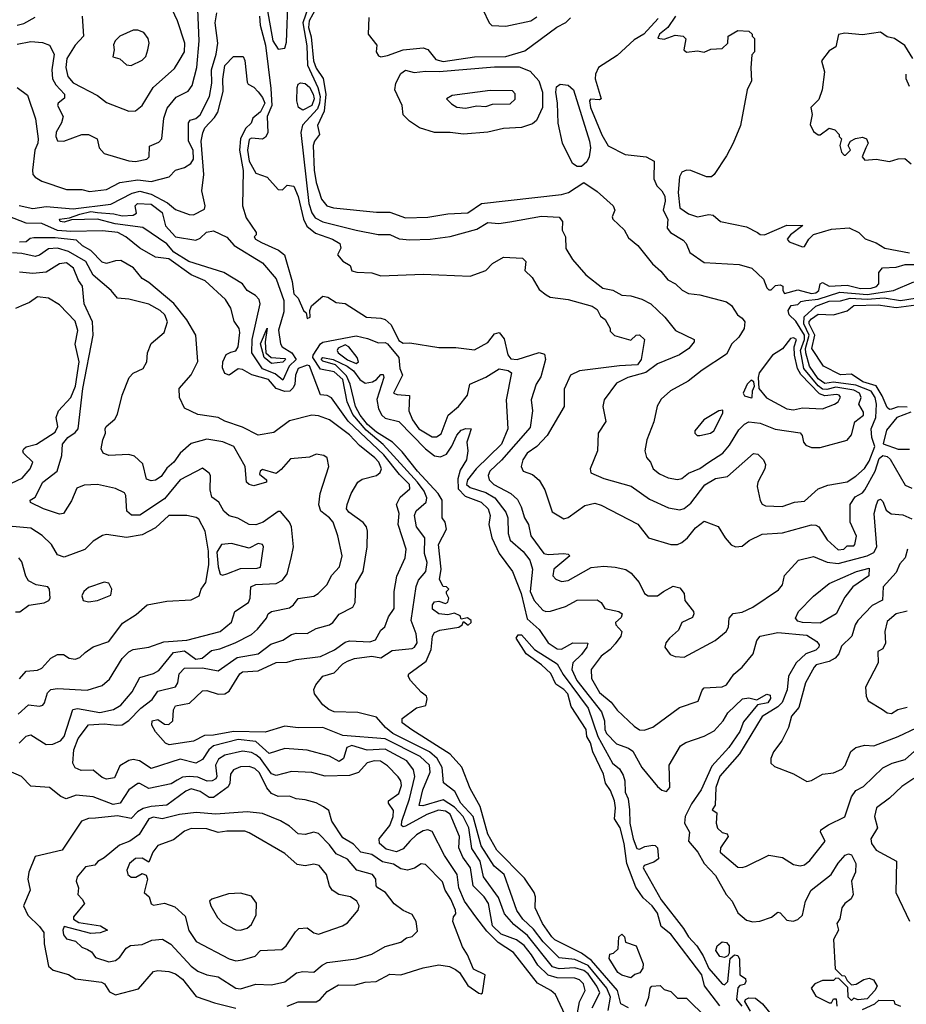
# Model space of a CAD drawing. Extents: x 1995148 to 2088947, y 769131 to 906009.
# Tile 247 of 256: x 2026666 to 2030641, y 827683 to 832100. Entities that reach past the tile are written whole.
import ezdxf

# ---------------------------------------------------------------- set-up
doc = ezdxf.new("R2010")
doc.units = 0

msp = doc.modelspace()

# ---------------------------------------------------------------- linework, layer by layer
at = {"layer": '0CON05XD'}
for points in [[(2027761.1, 832225), (2027800.5, 832005), (2027825, 831967.5), (2027855, 831972.5), (2027861.7, 831998.3), (2027869.4, 832200.6)], [(2026654, 831795), (2026700.9, 831760.9), (2026736.9, 831655), (2026747.9, 831565), (2026746.8, 831545), (2026733.3, 831515), (2026722.7, 831425), (2026725.4, 831405.4), (2026735, 831392.9), (2026765, 831375.8), (2026875, 831338.1), (2026945, 831338.6), (2026978.9, 831328.9), (2027055, 831337.7), (2027115, 831369.6), (2027195, 831381.1), (2027255, 831374.5), (2027335.7, 831394.3), (2027365, 831424), (2027405, 831436), (2027433.3, 831455), (2027445, 831473.3), (2027443.5, 831515), (2027423.1, 831555), (2027422.9, 831637.1), (2027430.8, 831649.2), (2027455, 831655.8), (2027475, 831673.1), (2027516.3, 831755), (2027527, 831815), (2027525.2, 831875.2), (2027546.5, 831945), (2027554.3, 831995), (2027542.4, 832085), (2027549.1, 832130.9)], [(2026655, 831989.4), (2026715, 832001.4), (2026767.6, 831997.6), (2026800, 831985), (2026820, 831945), (2026810, 831875), (2026813.4, 831835), (2026827.8, 831807.8), (2026866.9, 831765), (2026867, 831747), (2026838.8, 831725), (2026836, 831715), (2026860, 831665), (2026853, 831637), (2026830, 831595), (2026828, 831575), (2026835.9, 831555.9), (2026864.1, 831554.1), (2026945, 831584), (2026975, 831584), (2027013.3, 831565), (2027022, 831525), (2027045, 831500), (2027155, 831466.9), (2027185, 831463.5), (2027236.2, 831473.8), (2027245.6, 831485), (2027247.1, 831532.9), (2027289.5, 831550.5), (2027302.5, 831565), (2027311.9, 831658.1), (2027327.1, 831702.9), (2027367.3, 831752.7), (2027421.7, 831778.3), (2027438.6, 831805), (2027459.4, 831885), (2027470.7, 832005), (2027464.5, 832145.5)], [(2026945.6, 832115), (2026952.2, 832025), (2026914.8, 831985.2), (2026876.8, 831925), (2026872.1, 831885), (2026881.1, 831845), (2026905, 831817.1), (2027015, 831759.4), (2027055, 831727.8), (2027155, 831688.6), (2027185, 831690.8), (2027215, 831714.2), (2027264.3, 831795), (2027359.7, 831880.3), (2027381.4, 831915), (2027405.3, 831954.7), (2027406.2, 831995), (2027373.6, 832095), (2027350, 832145)], [(2027961.1, 832158.9), (2027935.4, 832085), (2027952.8, 831982.8), (2027956, 831896), (2028002.2, 831795), (2028012.6, 831755), (2028010.2, 831725), (2028000.6, 831699.4), (2027934.3, 831625.8), (2027925.7, 831594.3), (2027962.7, 831275), (2027975, 831232.5), (2027991.1, 831211.1), (2028025, 831192.9), (2028175, 831155.4), (2028273.6, 831136.4), (2028325, 831135.5), (2028367.2, 831117.2), (2028415, 831112.7), (2028505.4, 831114.6), (2028595, 831127.5), (2028715, 831160.5), (2028765, 831189.5), (2028814.5, 831185.5), (2028863.2, 831193.2), (2029005, 831217.9), (2029085, 831213.8), (2029098.8, 831195), (2029098, 831155), (2029112.5, 831125), (2029115, 831072.5), (2029144.4, 831024.4), (2029203.8, 830955), (2029280, 830895), (2029325, 830885.6), (2029365, 830864.4), (2029405, 830860.5), (2029455.3, 830845.3), (2029495.5, 830825.5), (2029558, 830765), (2029605.6, 830705), (2029690, 830665), (2029690, 830655), (2029665.5, 830624.5), (2029623.7, 830596.3), (2029525, 830555.7), (2029473.1, 830516.9), (2029392, 830495), (2029341.3, 830468.7), (2029285.8, 830395), (2029280, 830365), (2029293, 830297), (2029260, 830245)], [(2027995.8, 832155), (2027963.7, 832095), (2027961.3, 832065), (2027972, 832022), (2027982.4, 831915), (2027995, 831882.5), (2028026.4, 831836.4), (2028037.8, 831765), (2028031.1, 831688.9), (2028001.5, 831625), (2028010, 831585), (2027987.5, 831555), (2027982.1, 831535), (2027985.5, 831425), (2027995, 831370), (2028018.8, 831295), (2028043.3, 831265), (2028072.5, 831255), (2028265, 831235.7), (2028325.8, 831235.8), (2028395, 831210.8), (2028495, 831213.1), (2028585, 831228), (2028675, 831233.1), (2028735.6, 831274.4), (2029095, 831315.8), (2029125.6, 831324.4), (2029195, 831368.8), (2029255, 831328.8), (2029326.2, 831265), (2029334, 831245), (2029322.5, 831215), (2029324.3, 831204.3), (2029376.4, 831156.4), (2029395, 831121.2), (2029437.3, 831087.3), (2029502.5, 831005), (2029540.9, 830970.9), (2029572.1, 830932.1), (2029605.5, 830915.5), (2029636.5, 830886.5), (2029665, 830872.1), (2029715, 830865.5), (2029835, 830834.1), (2029857.6, 830817.6), (2029884, 830775), (2029905, 830761.2), (2029916.2, 830745), (2029913.8, 830715), (2029889.4, 830675), (2029858.6, 830645), (2029835, 830599.2), (2029725, 830528.1), (2029662.1, 830477.9), (2029583.8, 830435), (2029542.1, 830397.9), (2029524.2, 830365.8), (2029509.2, 830295), (2029478, 830215), (2029468, 830165), (2029475.8, 830135.8), (2029493.8, 830115), (2029506, 830085), (2029535, 830062.9), (2029573.3, 830045), (2029615, 830036.9), (2029635, 830041.4), (2029664.7, 830065.3), (2029715, 830086.4), (2029755.8, 830114.2), (2029818.1, 830155), (2029848.2, 830191.7), (2029889.6, 830260.4), (2029915, 830285.6), (2029935, 830295.5), (2029985, 830289.1), (2030052.3, 830262.3), (2030165, 830245.8), (2030174.1, 830234.1), (2030179.2, 830205), (2030190.5, 830190.5), (2030215, 830180.8), (2030255, 830181.2), (2030375, 830213.3), (2030395, 830237.5), (2030410.6, 830295), (2030448.9, 830325), (2030448.6, 830338.6), (2030427.5, 830375), (2030438.2, 830405), (2030430.3, 830425), (2030405, 830437.3), (2030325, 830450.7), (2030285, 830441.1), (2030265, 830442.7), (2030245, 830457.6), (2030181.7, 830535), (2030166.6, 830615), (2030184.7, 830665), (2030184.3, 830685), (2030145, 830746.7), (2030115.8, 830775), (2030110.5, 830795), (2030125, 830817.1), (2030155, 830822.5), (2030167.5, 830835), (2030189.8, 830840.2), (2030245, 830846.2), (2030342.9, 830877.1), (2030465, 830867.1), (2030583.8, 830885), (2030675, 830923.3)], [(2028742.5, 832145), (2028770, 832085), (2028783, 832073), (2028845, 832071.1), (2028956.7, 832095), (2028985, 832112)], [(2026654.6, 832074.6), (2026685, 832082.2), (2026735, 832110.9)], [(2027740.9, 832115), (2027743.5, 832075), (2027767.7, 831985), (2027791, 831791), (2027796.5, 831715), (2027775.5, 831665), (2027778.5, 831591.5), (2027767.4, 831572.6), (2027755, 831564.4), (2027705, 831567.5), (2027695, 831562.9), (2027687, 831515), (2027695, 831464.3), (2027725, 831411.2), (2027775, 831393.3), (2027825, 831337.5), (2027843.3, 831336.7), (2027865, 831357.5), (2027895, 831352.5), (2027915, 831306.7), (2027937.6, 831205), (2027953.3, 831173.3), (2027991.9, 831141.9), (2028068.8, 831115), (2028101.2, 831095), (2028106.2, 831075), (2028091.2, 831045), (2028115, 831016.2), (2028147.1, 830997.1), (2028155, 830973.3), (2028176.7, 830966.7), (2028245, 830964.7), (2028285, 830950.6), (2028475, 830958.5), (2028685, 830949.4), (2028755, 830974), (2028785, 831006), (2028835, 831034.3), (2028920.2, 831030.2), (2028935.6, 831015), (2028930, 830975), (2028963.1, 830943.1), (2028995, 830890), (2029026.2, 830865), (2029044.6, 830854.6), (2029125, 830843.8), (2029232.5, 830815), (2029255, 830800), (2029270, 830770), (2029290, 830755), (2029312.5, 830715), (2029313, 830703), (2029333, 830683), (2029405, 830662.5), (2029430, 830685), (2029444, 830686), (2029467.5, 830665), (2029451.5, 830575), (2029435, 830551.8), (2029355, 830547.5), (2029175, 830523.8), (2029135.8, 830505), (2029107, 830443), (2029107.5, 830365), (2029030, 830235), (2028984.6, 830185.4), (2028940.8, 830155), (2028922, 830125), (2028913.8, 830095), (2028923.3, 830075), (2028965, 830060), (2028995, 830034.2), (2029020.2, 829990.2), (2029052.4, 829892.4), (2029105, 829861.2), (2029125, 829866.7), (2029199.4, 829920.6), (2029245, 829930.4), (2029272.3, 829922.3), (2029437.2, 829837.2), (2029485, 829776), (2029585, 829746.2), (2029615, 829746.2), (2029635, 829754.2), (2029660, 829775), (2029695, 829820), (2029735, 829850), (2029796.8, 829826.8), (2029828, 829775), (2029855, 829744), (2029875, 829734.4), (2029905, 829738), (2029936.8, 829763.2), (2029995, 829791.5), (2030085, 829798), (2030215, 829834.4), (2030235, 829832.9), (2030248, 829825), (2030285.8, 829765.8), (2030335, 829721.2), (2030360, 829725), (2030375, 829740), (2030405, 829740), (2030410, 829745), (2030417, 829783), (2030388.8, 829845), (2030389.4, 829925), (2030410.9, 829959.1), (2030445, 829976.9), (2030455, 829990.6), (2030500.5, 830075), (2030518.8, 830131.2), (2030535, 830144.2), (2030555, 830140.3), (2030567.7, 830127.7), (2030635, 830011.9), (2030665, 829998.9)], [(2028230.7, 832109.3), (2028227.5, 832035), (2028267.5, 831985), (2028263.3, 831955), (2028275, 831937.5), (2028285, 831933.3), (2028315, 831938.8), (2028385.3, 831964.7), (2028475, 831972.9), (2028495.7, 831965.7), (2028531.6, 831921.6), (2028565, 831912), (2028705, 831932.9), (2028845, 831933.9), (2028930.2, 831959.8), (2029074.5, 832065.5), (2029115, 832087.1), (2029135, 832108)], [(2029528.7, 832105), (2029463.9, 832035), (2029420.2, 832009.8), (2029345, 831939.4), (2029260.5, 831885), (2029247.5, 831855), (2029246.4, 831835), (2029272.5, 831745), (2029265, 831740), (2029225, 831743.3), (2029220, 831735), (2029224.5, 831705), (2029275, 831582.5), (2029304.2, 831534.2), (2029380.8, 831495), (2029474.7, 831484.7), (2029510.6, 831465), (2029509.2, 831385), (2029522, 831355), (2029545, 831332), (2029557.8, 831307.8), (2029560, 831285), (2029550.5, 831245), (2029571.2, 831205), (2029568, 831165), (2029584.3, 831145), (2029640.2, 831110.2), (2029654.3, 831095), (2029670, 831055), (2029735, 831010), (2029891.1, 831001.1), (2029948.6, 830985), (2030001.2, 830935), (2030015, 830897.5), (2030025, 830887.5), (2030035, 830887.5), (2030055, 830906.7), (2030075, 830910), (2030086.7, 830905), (2030086.7, 830885), (2030095, 830872), (2030155, 830887.3), (2030215, 830871.6), (2030235, 830874.3), (2030248.5, 830885), (2030254.6, 830915.4), (2030265, 830920), (2030294.7, 830904.7), (2030375, 830909), (2030435, 830893.5), (2030483.8, 830895), (2030507.1, 830902.9), (2030518, 830915), (2030517.2, 830965), (2030533.8, 830986.2), (2030595, 830990), (2030635, 831001.7), (2030675, 831001.9)], [(2029605.4, 832115), (2029572.2, 832065), (2029534.3, 832035), (2029526.4, 832016.4), (2029555, 832012), (2029605, 832030), (2029640, 832025), (2029653, 832013), (2029643.3, 831965), (2029655, 831953.3), (2029705, 831960), (2029735, 831953.8), (2029765, 831967.5), (2029815, 831970), (2029840, 831995), (2029842.5, 832025), (2029885, 832051.2), (2029935, 832047.5), (2029950, 832035), (2029950, 832025), (2029960, 832015), (2029960, 831955), (2029948.3, 831941.7), (2029943, 831883), (2029946.7, 831825), (2029926.7, 831785), (2029896.7, 831625), (2029864, 831545), (2029835, 831488.8), (2029780, 831405), (2029767.5, 831395), (2029745, 831394), (2029675, 831423.1), (2029655, 831424.3), (2029635, 831415.8), (2029623.5, 831395), (2029618.4, 831325), (2029625.9, 831255.9), (2029665, 831228.5), (2029705, 831216), (2029755, 831226.2), (2029775, 831223.3), (2029807.5, 831195), (2029925, 831170.8), (2029974, 831145), (2029985.7, 831135.7), (2030005, 831134.4), (2030105, 831177.9), (2030176.2, 831176.2), (2030121.2, 831135), (2030106.7, 831115), (2030115, 831103.8), (2030175, 831080), (2030185, 831082.5), (2030203.3, 831115), (2030225, 831136.7), (2030305, 831160), (2030385, 831166), (2030427.5, 831145), (2030456.4, 831116.4), (2030505, 831098), (2030545, 831074), (2030655, 831053.8)], [(2027165, 831893.8), (2027215, 831918), (2027230.8, 831935), (2027240.8, 831965), (2027246, 831995), (2027242, 832015), (2027221.7, 832041.7), (2027195, 832052.5), (2027175, 832052.5), (2027114.5, 832025.5), (2027093.8, 832005), (2027087, 831987), (2027090, 831965), (2027083.6, 831933.6), (2027115, 831923.8), (2027145, 831896.7), (2027165, 831893.8)], [(2030670, 831925), (2030633.9, 831983.9), (2030587.5, 832015), (2030555, 832022.5), (2030525, 832043.3), (2030445, 832032), (2030365, 832038.8), (2030337, 832033), (2030325, 831977.5), (2030295, 831960), (2030260, 831915), (2030273.3, 831865), (2030263.8, 831785), (2030248.8, 831741.2), (2030212.5, 831705), (2030218, 831675), (2030209.3, 831629.3), (2030225, 831597.5), (2030245, 831583.3), (2030255, 831583.3), (2030295, 831612.5), (2030320, 831605), (2030340, 831585), (2030340, 831575), (2030350, 831565), (2030342.5, 831535), (2030350, 831505), (2030361.7, 831491.7), (2030368.3, 831491.7), (2030390, 831515), (2030380, 831535), (2030390, 831555), (2030413, 831567), (2030445, 831572.5), (2030462.5, 831565), (2030470, 831545), (2030460, 831525), (2030443.3, 831485), (2030455, 831470), (2030505, 831474), (2030565, 831463.8), (2030605, 831476.2), (2030633.6, 831476.4), (2030663, 831453)], [(2027495, 831250), (2027497.5, 831265), (2027482.4, 831332.4), (2027490.9, 831405), (2027480, 831555), (2027487.2, 831592.8), (2027495.7, 831615), (2027539.8, 831660.2), (2027554.7, 831685.3), (2027577.9, 831777.9), (2027577, 831833), (2027585.8, 831894.2), (2027625, 831934.2), (2027667.5, 831935), (2027675.9, 831915.9), (2027685, 831820), (2027690, 831810), (2027715, 831797.5), (2027735, 831776.7), (2027755, 831751.2), (2027764.5, 831725), (2027745, 831685.6), (2027711.7, 831658.3), (2027703.8, 831635), (2027678, 831612), (2027656.2, 831565), (2027650.8, 831515), (2027667.1, 831422.9), (2027664, 831264), (2027680.5, 831210.5), (2027726.2, 831145), (2027726.7, 831135), (2027717.5, 831125), (2027723.3, 831115), (2027749.6, 831099.6), (2027825.7, 831065.7), (2027852.4, 831045), (2027887.1, 830925), (2027895, 830870), (2027915, 830850), (2027937.5, 830795), (2027950, 830785), (2027955, 830760), (2027967.5, 830765), (2027966.7, 830795), (2027973.9, 830816.1), (2028025, 830860), (2028047.5, 830855), (2028085, 830831.2), (2028125, 830825.8), (2028220, 830765), (2028285, 830761.4), (2028305, 830754.5), (2028331.1, 830731.1), (2028365, 830660), (2028385, 830648), (2028415, 830650), (2028545, 830628.6), (2028621.2, 830628.8), (2028705, 830618.8), (2028765, 830651.2), (2028795, 830690), (2028815, 830696.7), (2028838.5, 830668.5), (2028855, 830596.7), (2028867.8, 830577.8), (2028895.6, 830575.6), (2028995, 830607.3), (2029018.6, 830598.6), (2029023.7, 830575), (2029002, 830498), (2028981.4, 830465), (2028959.5, 830395), (2028964.5, 830345), (2028955, 830270), (2028825.6, 830124.4), (2028773.3, 830075), (2028766.4, 830055), (2028771.1, 830035), (2028791.9, 830015), (2028867.1, 829975), (2028897.6, 829947.6), (2028914.6, 829914.6), (2028928.6, 829865), (2028946.9, 829835), (2028957.3, 829785), (2029015, 829705.6), (2029035, 829700), (2029105.5, 829705.5), (2029125, 829702.5), (2029132.5, 829695), (2029060, 829635), (2029056.7, 829605), (2029069.5, 829589.5), (2029095, 829579.5), (2029125, 829584.7), (2029228.3, 829641.7), (2029285, 829647.8), (2029335, 829644.3), (2029383.2, 829633.2), (2029406.8, 829616.8), (2029443.8, 829575), (2029466.7, 829525), (2029483.3, 829515), (2029525, 829515.7), (2029552.5, 829535), (2029595, 829558.6), (2029625, 829551.4), (2029644.4, 829525), (2029647.5, 829495), (2029686, 829445), (2029688.8, 829435), (2029681.7, 829418.3), (2029634, 829395), (2029618.8, 829361.2), (2029578.8, 829325), (2029563.3, 829305), (2029557.5, 829285), (2029581.7, 829251.7), (2029605, 829242.5), (2029645, 829240), (2029783.3, 829315), (2029833.3, 829355), (2029843.8, 829375), (2029846.2, 829415), (2029864.5, 829435.5), (2029905, 829441.9), (2029952.5, 829465), (2030067.3, 829542.7), (2030085.9, 829564.1), (2030094.2, 829605.8), (2030156.7, 829675), (2030225, 829692.2), (2030286.2, 829666.2), (2030335, 829660.5), (2030465, 829694.2), (2030495, 829710.2), (2030508.8, 829735), (2030496.2, 829885), (2030507.7, 829925), (2030515, 829944), (2030525, 829949.2), (2030535, 829938.8), (2030550.2, 829900.2), (2030572.6, 829882.6), (2030625, 829878.5), (2030665, 829860.6)], [(2028655, 831585.7), (2028595, 831593.8), (2028525, 831593.1), (2028458.8, 831615), (2028413.3, 831645), (2028385, 831672.5), (2028380.8, 831715), (2028348.2, 831785), (2028352.3, 831815), (2028375, 831858.8), (2028395, 831872.5), (2028435, 831863.3), (2028485, 831869.4), (2028546.9, 831866.9), (2028795, 831887.5), (2028905, 831888.5), (2028955, 831868.1), (2028992.9, 831825), (2029009.5, 831775), (2029009.4, 831705), (2028983, 831647), (2028965, 831632.9), (2028915, 831616.7), (2028835, 831610.9), (2028765, 831594.4), (2028655, 831585.7)], [(2030655, 831800), (2030640, 831835), (2030640.8, 831855)], [(2027935, 831694.3), (2027915.3, 831705), (2027907.6, 831735), (2027910, 831795), (2027915, 831810.6), (2027925, 831816.7), (2027945, 831812.7), (2027965, 831796.4), (2027982, 831765), (2027985.8, 831745), (2027975, 831714.3), (2027935, 831694.3)], [(2028665, 831703.3), (2028715, 831712.5), (2028755, 831710), (2028785, 831720), (2028865, 831722.5), (2028887, 831743), (2028887, 831767), (2028875, 831780), (2028775, 831782.5), (2028605, 831760), (2028580, 831745), (2028601.7, 831721.7), (2028625, 831707.5), (2028665, 831703.3)], [(2029165, 831440.5), (2029144.1, 831454.1), (2029099.1, 831545), (2029079.3, 831635), (2029077.7, 831725), (2029068.9, 831775), (2029072.3, 831797.7), (2029089.2, 831810.8), (2029125, 831805.7), (2029149, 831785), (2029220.2, 831555), (2029224.5, 831525), (2029219.4, 831485), (2029208.3, 831461.7), (2029185, 831441.1), (2029165, 831440.5)], [(2026663.6, 831266.4), (2026725, 831252), (2026785, 831261.1), (2026905, 831251.4), (2027075, 831272.3), (2027169.3, 831320.7), (2027205, 831330.6), (2027255, 831316.9), (2027328.3, 831278.3), (2027365, 831247.6), (2027425, 831225.7), (2027445, 831224), (2027495, 831250)], [(2027845, 830482.5), (2027811.2, 830511.2), (2027754, 830534), (2027706.3, 830605), (2027707.4, 830665), (2027744.6, 830825), (2027740, 830845), (2027723.1, 830863.1), (2027686.2, 830885), (2027664, 830915), (2027581.1, 830965), (2027424.2, 831014.2), (2027357.5, 831057.5), (2027325, 831094.8), (2027217.6, 831167.6), (2027094.1, 831184.1), (2027015, 831204.3), (2026898.1, 831201.9), (2026865, 831191.2), (2026847.1, 831195), (2026845, 831205.3), (2026888.5, 831211.5), (2026935, 831227.7), (2026985, 831239.4), (2027015.1, 831235.1), (2027088.5, 831228.5), (2027125, 831219.1), (2027175, 831222.2), (2027188.8, 831231.2), (2027184, 831264), (2027194, 831275), (2027255, 831271.8), (2027304, 831235), (2027319.2, 831175), (2027365, 831125.6), (2027455, 831111.2), (2027475, 831120), (2027504, 831146), (2027535, 831152.2), (2027595, 831124.4), (2027627, 831087), (2027755, 831008.8), (2027815, 830937.5), (2027849.8, 830839.8), (2027850.5, 830789.5), (2027826.8, 830706.8), (2027834.5, 830645), (2027842.9, 830632.9), (2027885.9, 830605.9), (2027905.3, 830575), (2027873.5, 830545), (2027845, 830482.5)], [(2029232.6, 827667.4), (2029266.9, 827735), (2029253.8, 827765), (2029215, 827819.8), (2029195, 827834), (2029155, 827847.1), (2029085, 827842), (2029055, 827851.2), (2028942, 827992), (2028880.5, 828040.5), (2028839, 828089), (2028812.5, 828162.5), (2028745.2, 828255.2), (2028730.2, 828325), (2028692.5, 828382.5), (2028679.4, 828475), (2028653.5, 828525), (2028615, 828567.2), (2028565, 828599.6), (2028473, 828573), (2028456.2, 828575), (2028472.8, 828645), (2028506, 828725), (2028503.3, 828755), (2028461.1, 828795), (2028305, 828873.5), (2028115, 828888.2), (2028025, 828924.4), (2027915, 828923.5), (2027855, 828931.1), (2027766, 828904), (2027625, 828906.5), (2027535, 828890.5), (2027495, 828889.3), (2027445, 828862.9), (2027336.6, 828846.6), (2027320, 828855), (2027274.6, 828904.6), (2027258.1, 828935), (2027260, 828955), (2027285, 828961.1), (2027315, 828940), (2027335, 828938.6), (2027351.9, 828955), (2027355.5, 829004.5), (2027365, 829022.5), (2027426.9, 829033.1), (2027485, 829088.8), (2027505, 829090), (2027555, 829074.1), (2027585, 829076), (2027605, 829087.8), (2027652.7, 829165), (2027665.4, 829174.6), (2027735, 829179.2), (2027815, 829216.5), (2027865, 829217.3), (2027905, 829229.5), (2028015, 829242.9), (2028077.4, 829272.6), (2028125, 829307.8), (2028143.7, 829313.7), (2028235, 829309.4), (2028261.6, 829318.4), (2028285, 829361.2), (2028303.3, 829376.7), (2028318.7, 829421.3), (2028345, 829458.8), (2028344.4, 829535), (2028356.2, 829603.8), (2028393.5, 829685), (2028398.1, 829725), (2028362.2, 829835), (2028367.1, 829885), (2028355.5, 829925.5), (2028371.7, 829958.3), (2028414.4, 829995), (2028413.1, 830015), (2028369.1, 830059.1), (2028297.8, 830147.8), (2028138, 830298), (2028063.5, 830403.5), (2028045, 830414.3), (2028015, 830416.7), (2027965, 830546.9), (2027955, 830550), (2027914.4, 830535), (2027901.8, 830505), (2027898.8, 830465), (2027891.7, 830448.3), (2027876.8, 830433.2), (2027855, 830432.3), (2027815.6, 830445.6), (2027781.4, 830485), (2027706.2, 830506.2), (2027665, 830531.2), (2027645, 830533.8), (2027605.3, 830504.7), (2027585, 830513.1), (2027575, 830537.5), (2027576.4, 830565), (2027591.9, 830598.1), (2027611.7, 830608.3), (2027635, 830613.8), (2027645, 830632.5), (2027653, 830697), (2027650, 830715), (2027626.9, 830746.9), (2027611.9, 830805), (2027588.5, 830845), (2027497.7, 830927.7), (2027435, 830955.4), (2027335, 831027.2), (2027275, 831034.4), (2027204, 831075), (2027141.2, 831125), (2027106.2, 831145), (2027037.3, 831152.7), (2026895, 831149), (2026835, 831153.9), (2026764.4, 831185), (2026695, 831187), (2026559.3, 831239.3)], [(2028097.6, 828772.4), (2028055, 828795.5), (2027955, 828823.3), (2027855, 828830.6), (2027785, 828808.2), (2027725, 828862.5), (2027645, 828870.4), (2027535, 828842.4), (2027513.8, 828825), (2027485, 828780.5), (2027455, 828764.5), (2027385, 828782.7), (2027255, 828740.5), (2027202.5, 828775), (2027175, 828780.8), (2027155, 828777.1), (2027115, 828752.9), (2027091.2, 828698.8), (2027055, 828693.6), (2027035, 828700.4), (2026995, 828733.3), (2026942, 828732), (2026914.3, 828744.3), (2026904.6, 828765), (2026909.1, 828825), (2026928, 828875), (2026973.6, 828936.4), (2027045, 828941.8), (2027101.2, 828935), (2027125, 828937.2), (2027155, 828955.4), (2027208.3, 829011.7), (2027259.7, 829050.3), (2027285, 829087.5), (2027365, 829106.9), (2027374.6, 829125), (2027380.4, 829165), (2027405, 829191.1), (2027485, 829191.6), (2027555, 829179.5), (2027641.4, 829238.6), (2027735, 829255.4), (2027791.7, 829298.3), (2027845, 829315.7), (2027885, 829341.1), (2027905, 829347.3), (2027955, 829345.6), (2027995, 829369.1), (2028054.4, 829385.6), (2028070, 829395), (2028097.6, 829432.4), (2028159.2, 829465), (2028170, 829485), (2028173, 829567), (2028205.8, 829625), (2028224.3, 829735), (2028225.5, 829805), (2028220.5, 829825), (2028205, 829844.4), (2028140.7, 829890.7), (2028131.4, 829905), (2028134.3, 829925), (2028151.9, 829975), (2028182.5, 830025), (2028201.7, 830038.3), (2028265.4, 830054.6), (2028281.3, 830068.7), (2028288.1, 830085), (2028275.5, 830115), (2028258.5, 830135), (2028188.9, 830188.9), (2028145, 830238), (2028055, 830304.4), (2028005, 830323.3), (2027975, 830325.7), (2027875, 830300.8), (2027805, 830247.5), (2027735, 830235.8), (2027665, 830272), (2027585, 830298.8), (2027555, 830315.8), (2027465, 830328.8), (2027405, 830357.5), (2027381.9, 830405), (2027380.5, 830445), (2027433.9, 830506.1), (2027463.9, 830566.1), (2027456, 830685), (2027415, 830753.8), (2027356.6, 830826.6), (2027245, 830921.1), (2027215, 830938.6), (2027176.3, 830986.3), (2027118.7, 831018.7), (2027095, 831018.5), (2027055, 831006.7), (2027035, 831011.2), (2026985, 831063.8), (2026946.7, 831085), (2026920.2, 831110.2), (2026825, 831121.6), (2026728.9, 831121.1), (2026712.1, 831117.9), (2026695, 831103.3), (2026665, 831102.4)], [(2026664, 828855), (2026695, 828885.7), (2026715, 828891.4), (2026785, 828848.6), (2026815, 828849.4), (2026848, 828865), (2026865.6, 828885), (2026904.2, 829005), (2026925, 829010), (2026950, 829005), (2027025, 828992.4), (2027086.2, 829005), (2027119.2, 829025), (2027170.6, 829085), (2027205, 829148.8), (2027265, 829166.9), (2027289.1, 829180.9), (2027355, 829261.2), (2027405, 829269.2), (2027455, 829231.1), (2027483.3, 829235), (2027525, 829270), (2027562.4, 829277.6), (2027632, 829305), (2027705, 829342.5), (2027731.5, 829365), (2027772, 829415), (2027780, 829435), (2027794, 829445), (2027875, 829462), (2027893.5, 829475), (2027915, 829504), (2027985, 829514.2), (2028003.8, 829525), (2028043.1, 829565), (2028065, 829608), (2028098.9, 829645), (2028111.6, 829695), (2028092.7, 829785), (2028070.5, 829845), (2028054.7, 829864.7), (2028015.6, 829895), (2028007, 829923), (2028013.6, 829975), (2028051.2, 830095), (2028043.6, 830133.6), (2028030, 830145), (2027995, 830151.2), (2027965, 830137.5), (2027880.5, 830129.5), (2027838.7, 830081.3), (2027815, 830064), (2027755, 830081.2), (2027743.3, 830075), (2027740.7, 830060.7), (2027772.5, 830035), (2027772.5, 830025), (2027715, 830008), (2027694.1, 830014.1), (2027682.5, 830025), (2027676.2, 830095), (2027625.8, 830185), (2027576.6, 830206.6), (2027505, 830217.5), (2027435, 830198.1), (2027385.7, 830155), (2027356.7, 830115), (2027325, 830088.1), (2027299.8, 830050.2), (2027275, 830034.3), (2027255, 830030.6), (2027235, 830038), (2027217.7, 830107.7), (2027181.2, 830141.2), (2027155, 830149.1), (2027065, 830144.6), (2027040, 830155), (2027031.4, 830175), (2027039.2, 830215), (2027051.2, 830245), (2027048.8, 830265), (2027053.8, 830275), (2027092.6, 830307.4), (2027105, 830330), (2027125.6, 830415), (2027155.9, 830494.1), (2027175, 830513.3), (2027220, 830535), (2027235.8, 830564.2), (2027238.8, 830605), (2027255, 830647.5), (2027313.8, 830696.2), (2027328.6, 830745), (2027316.9, 830775), (2027295, 830795.8), (2027245, 830824), (2027155, 830846.7), (2027105, 830850.8), (2027075.3, 830885.3), (2026995, 830952.9), (2026962.9, 831015), (2026885, 831059.7), (2026835.3, 831075.3), (2026795, 831071.2), (2026755, 831042.9), (2026735, 831038), (2026675, 831051.2), (2026633.3, 831053.3)], [(2026658.8, 828985), (2026705, 829025.7), (2026755, 829020), (2026768.8, 829025), (2026777.1, 829035), (2026789.8, 829080.2), (2026805.4, 829094.6), (2026835, 829099.1), (2026968.3, 829091.7), (2027035, 829112.9), (2027068, 829142), (2027125, 829234.2), (2027155, 829264.3), (2027175, 829274.4), (2027245, 829284.5), (2027311.8, 829308.2), (2027415, 829316), (2027565.2, 829354.8), (2027615, 829396.7), (2027630.8, 829445), (2027691.4, 829485), (2027698.6, 829505), (2027701.4, 829555), (2027725, 829565.5), (2027815, 829570.8), (2027844.3, 829585), (2027865.4, 829614.6), (2027883.5, 829683.5), (2027893.3, 829735), (2027884.6, 829824.6), (2027875.9, 829845.9), (2027835, 829893.3), (2027825, 829893.8), (2027758, 829845), (2027725, 829833.2), (2027695, 829835.4), (2027644.1, 829864.1), (2027605, 829874), (2027581.2, 829895), (2027559.2, 829935), (2027527.3, 829957.3), (2027519.1, 829990.9), (2027521.2, 830055), (2027516, 830066), (2027485, 830087.5), (2027385, 830035.5), (2027315, 829950.7), (2027205, 829876.7), (2027167.7, 829877.7), (2027145.7, 829895.7), (2027141.4, 829965), (2027135, 829978), (2027095, 829996.9), (2027014.1, 830014.1), (2026955, 830011.4), (2026921.4, 829998.6), (2026898.3, 829941.7), (2026862.5, 829885), (2026845, 829881.4), (2026772.5, 829905), (2026714, 829934), (2026712.5, 829945), (2026735, 829957.5), (2026770, 830025), (2026833.3, 830075), (2026854.2, 830144.2), (2026857.1, 830195), (2026881.1, 830225), (2026915, 830247.9), (2026927.8, 830265), (2026949.6, 830445), (2026995.4, 830685), (2026992.7, 830745), (2026955.5, 830825), (2026946.9, 830905), (2026929.5, 830929.5), (2026906.8, 830985), (2026875, 831009.4), (2026844.8, 831005.2), (2026785, 830967.5), (2026725, 830961.8), (2026665, 830966.8)], [(2026628.8, 830021.2), (2026676.6, 830043.4), (2026713.3, 830085), (2026724.2, 830115), (2026682.5, 830155), (2026679.2, 830165), (2026684.3, 830175), (2026695, 830183.1), (2026740.8, 830195), (2026825, 830250), (2026836.5, 830275), (2026830, 830315), (2026839.4, 830345), (2026895.4, 830405), (2026915.8, 830455), (2026931.8, 830565), (2026914.3, 830644.3), (2026926, 830706), (2026915, 830748), (2026845, 830820), (2026795, 830850), (2026745, 830856), (2026709.2, 830830.8), (2026673.8, 830816.2), (2026646.4, 830803.6)], [(2029260, 830245), (2029256.2, 830165), (2029223.8, 830085), (2029227, 830067), (2029285, 830042), (2029406.6, 830006.6), (2029488.8, 829948.8), (2029575, 829910.6), (2029625, 829900.6), (2029645, 829906.9), (2029675, 829931.1), (2029737.3, 830012.7), (2029785, 830042.1), (2029838.8, 830051.2), (2029955, 830153.8), (2029975, 830150), (2030000, 830125), (2030008.8, 830105), (2030006, 830085), (2029975.6, 830025), (2029971.5, 830005), (2029985, 829942.5), (2029995, 829926.7), (2030009.3, 829919.3), (2030083.9, 829916.1), (2030140, 829935), (2030185, 829940), (2030245, 829994.5), (2030288.9, 830011.1), (2030375, 830026.4), (2030415, 830051.6), (2030452.9, 830087.1), (2030475, 830119.1), (2030499.6, 830185), (2030485.8, 830225), (2030483.6, 830265), (2030504.3, 830315), (2030506.5, 830375), (2030500.6, 830405), (2030483, 830433), (2030415, 830460.5), (2030315, 830474.4), (2030275, 830468), (2030245, 830488.3), (2030206.1, 830545), (2030189.8, 830605), (2030189.1, 830625), (2030205.3, 830685), (2030180.7, 830735), (2030182.7, 830767.3), (2030235.6, 830814.4), (2030295, 830836.3), (2030345, 830838.4), (2030389.3, 830850.7), (2030465, 830845.7), (2030541.5, 830851.5), (2030615, 830839.8), (2030755, 830863.1)], [(2030565, 830351.5), (2030555, 830360), (2030533.1, 830413.1), (2030505, 830457.5), (2030445.4, 830475), (2030395, 830509.1), (2030345, 830506.7), (2030270, 830545), (2030217.9, 830625), (2030231, 830685), (2030205.8, 830735), (2030205, 830745.5), (2030215, 830758.2), (2030245, 830778.5), (2030315, 830776), (2030375, 830793.1), (2030405, 830817.1), (2030515, 830821.2), (2030595, 830809), (2030685, 830821)], [(2027795, 830556.7), (2027761.3, 830585), (2027744.8, 830645), (2027775, 830716.2), (2027765.8, 830654.2), (2027770, 830605), (2027793.6, 830583.6), (2027855, 830579.4), (2027858.2, 830575), (2027845, 830563.1), (2027795, 830556.7)], [(2029304, 827655), (2029314.3, 827715), (2029298.3, 827755), (2029215, 827856.8), (2029155, 827883.4), (2029085, 827891.8), (2029012.7, 827962.7), (2028969.5, 828019.5), (2028921.8, 828065), (2028894.4, 828104.4), (2028837.3, 828265), (2028792.8, 828302.8), (2028734.5, 828394.5), (2028699.5, 828525), (2028643.3, 828585), (2028617.1, 828637.1), (2028566.2, 828676.2), (2028559.5, 828745), (2028538.1, 828785), (2028502.9, 828815), (2028338.3, 828898.3), (2028305.3, 828925), (2028265, 828970.4), (2028182.3, 828992.3), (2028075, 828994.6), (2028051.2, 829005), (2028025, 829026.2), (2027987.5, 829075), (2027984.5, 829095), (2027994.2, 829115.8), (2028025, 829154.5), (2028075, 829170), (2028115, 829210.5), (2028135, 829222.2), (2028166.2, 829233.8), (2028245, 829245.3), (2028285, 829237.3), (2028335, 829270), (2028425, 829279.5), (2028435.7, 829285), (2028447.1, 829305), (2028443.2, 829345), (2028420.5, 829405), (2028443, 829557), (2028454.4, 829585), (2028486.2, 829625), (2028492, 829665), (2028480.4, 829705), (2028481.8, 829775), (2028444.7, 829825), (2028435.3, 829875), (2028443.1, 829896.9), (2028487.8, 829935), (2028490.4, 829955), (2028478.5, 829985), (2028449.3, 830025), (2028294.7, 830194.7), (2028218.8, 830258.8), (2028158.7, 830328.7), (2028133.6, 830385), (2028114.4, 830485), (2028075, 830519.8), (2028015, 830531.9), (2027980.7, 830585), (2027981.4, 830595), (2028014.2, 830645.8), (2028025, 830653.1), (2028175, 830680.9), (2028225, 830669.7), (2028275, 830650), (2028305, 830652.2), (2028315, 830645.6), (2028365.7, 830585), (2028370.4, 830535), (2028381.4, 830505), (2028342, 830425), (2028357.9, 830417.9), (2028413.3, 830413.3), (2028410.6, 830345), (2028427.1, 830305), (2028455, 830264.7), (2028515, 830228.1), (2028535, 830228.1), (2028555, 830241.4), (2028587.5, 830325), (2028633.5, 830365), (2028673.1, 830415), (2028684.2, 830465), (2028755, 830496.7), (2028815, 830534.1), (2028856.5, 830526.5), (2028871.4, 830515), (2028846.5, 830395), (2028854.4, 830265), (2028826.4, 830195), (2028712.8, 830085), (2028673.5, 830035), (2028668.7, 830015), (2028685, 830000.5), (2028755, 829978.9), (2028796.2, 829955), (2028845, 829890), (2028854.6, 829865), (2028856.2, 829795), (2028865.4, 829765.4), (2028923.6, 829713.6), (2028953.6, 829675), (2028964.6, 829634.6), (2028954.7, 829535), (2028972.5, 829495), (2029010.5, 829450.5), (2029024.7, 829444.7), (2029045, 829446.5), (2029113, 829467), (2029165, 829496), (2029255, 829498), (2029272, 829485), (2029288.6, 829458.6), (2029352.5, 829445), (2029367.5, 829435), (2029362.3, 829417.7), (2029336.7, 829395), (2029338.8, 829385), (2029365.8, 829355), (2029360.5, 829335), (2029335, 829299.6), (2029313.8, 829275), (2029273.1, 829245), (2029227.8, 829185), (2029229.1, 829145), (2029265, 829080.9), (2029317.9, 829037.9), (2029345, 829003.1), (2029420.3, 828930.3), (2029445, 828913.8), (2029465, 828913.3), (2029505, 828926), (2029623.3, 829015), (2029707.3, 829042.7), (2029725, 829092.5), (2029735, 829103.3), (2029815, 829107.5), (2029835, 829116), (2029866.8, 829163.2), (2029904.5, 829195), (2029953.8, 829255), (2029970, 829315), (2029986.2, 829335), (2030065, 829350.7), (2030195, 829338.5), (2030239.7, 829309.7), (2030249.6, 829295), (2030248.5, 829285), (2030235, 829272), (2030190.5, 829255), (2030146.4, 829215), (2030112.4, 829155), (2030107, 829093), (2030083.6, 829036.4), (2030065, 829017.5), (2029995, 828973.6), (2029892.9, 828807.1), (2029805, 828705.8), (2029786.7, 828655), (2029784.3, 828575.7), (2029770, 828555), (2029791.7, 828541.7), (2029788.6, 828495), (2029793.6, 828473.6), (2029815, 828453.8), (2029837.3, 828447.3), (2029842.5, 828435), (2029808, 828385), (2029806, 828365), (2029885, 828298.8), (2029905, 828296), (2029925, 828302), (2030025, 828351.4), (2030085, 828342), (2030135, 828310), (2030164.3, 828304.3), (2030185, 828308), (2030208.3, 828328.3), (2030277.5, 828415), (2030256.7, 828455), (2030257.5, 828465), (2030291.7, 828488.3), (2030365, 828523.8), (2030395, 828613.8), (2030415, 828642), (2030449.3, 828660.7), (2030535, 828744.3), (2030576.7, 828765), (2030635, 828781.1), (2030705, 828842)], [(2030135, 830350), (2030175, 830359.2), (2030265, 830354.2), (2030318.8, 830375), (2030335, 830386), (2030345, 830406.2), (2030340, 830415), (2030328.5, 830418.5), (2030275, 830412.7), (2030251.5, 830421.5), (2030167.9, 830507.9), (2030152.6, 830535), (2030138.9, 830595), (2030138.1, 830631.9), (2030148.5, 830665), (2030135, 830671.9), (2030120.9, 830669.1), (2030085, 830623.8), (2030040.8, 830595), (2029981.2, 830515), (2029975.9, 830494.1), (2029980, 830445), (2030013.7, 830403.7), (2030105, 830353.8), (2030135, 830350)], [(2028175, 830556.9), (2028184.3, 830565), (2028178.8, 830585), (2028142, 830632), (2028125, 830640.8), (2028093.8, 830626.2), (2028089.4, 830615), (2028093.6, 830605), (2028135, 830574.5), (2028175, 830556.9)], [(2029395, 827667.1), (2029361.2, 827685), (2029345.7, 827745), (2029229.5, 827879.5), (2029185, 827912.9), (2029065, 827972.3), (2029051.2, 827985), (2029009.1, 828045), (2028977.5, 828115), (2028978.8, 828165), (2028971.8, 828185), (2028929, 828249), (2028805.6, 828375), (2028765, 828445.8), (2028730.6, 828570.6), (2028685, 828650.8), (2028647.4, 828747.4), (2028595.3, 828805.3), (2028424.6, 828914.6), (2028381.2, 828945), (2028380, 828965), (2028445, 829013.3), (2028486.4, 829023.6), (2028493, 829053), (2028490, 829065), (2028465, 829082.5), (2028417.5, 829135), (2028407.5, 829155), (2028410, 829165), (2028487.9, 829222.1), (2028511.1, 829275), (2028516.7, 829335), (2028525, 829350.6), (2028549.1, 829360.9), (2028635, 829374), (2028650, 829385), (2028655, 829400), (2028676.4, 829383.6), (2028690, 829395), (2028690, 829405), (2028673.6, 829416.4), (2028645, 829410), (2028640, 829425), (2028615, 829437.5), (2028585, 829430), (2028545, 829434.4), (2028515.8, 829455), (2028515.8, 829474.2), (2028525, 829488), (2028545, 829491.2), (2028575, 829481.2), (2028585, 829487.5), (2028590, 829505), (2028580, 829525), (2028580, 829535), (2028590, 829545), (2028580, 829555), (2028565, 829557.5), (2028548.3, 829588.3), (2028555.6, 829635), (2028543.8, 829745), (2028580, 829815), (2028573.3, 829845), (2028560, 829865), (2028560, 829945), (2028542.2, 829975), (2028448.9, 830075), (2028381.1, 830161.1), (2028337.7, 830205), (2028265, 830249.1), (2028225, 830284.1), (2028192, 830325), (2028170.6, 830365), (2028146.9, 830465), (2028131.5, 830501.5), (2028081.9, 830551.9), (2028025, 830568.2), (2028017.5, 830575), (2028025, 830584.4), (2028071.1, 830575), (2028133.4, 830545), (2028161.7, 830525), (2028190.5, 830485), (2028215, 830469.8), (2028246.9, 830475), (2028266, 830485), (2028285, 830508.8), (2028295, 830508.8), (2028298.1, 830495), (2028266.5, 830396.5), (2028275, 830354), (2028288.9, 830325), (2028305, 830312.3), (2028365, 830297.1), (2028484.9, 830174.9), (2028525, 830143.6), (2028551.9, 830138.1), (2028578.9, 830151.1), (2028603.6, 830186.4), (2028625, 830236.2), (2028645, 830258.6), (2028665.8, 830265.8), (2028690, 830265), (2028679.2, 830230.8), (2028670.6, 830205), (2028674.4, 830165), (2028668.5, 830125), (2028640.6, 830079.4), (2028629.5, 830040.5), (2028631.4, 829995), (2028662.9, 829962.9), (2028735, 829935.4), (2028765.5, 829905), (2028774.4, 829875), (2028769.2, 829835), (2028782.7, 829775), (2028814.7, 829704.7), (2028874.7, 829624.7), (2028913.7, 829525), (2028941.7, 829411.7), (2028994.4, 829364.4), (2029035.7, 829305), (2029075, 829276.9), (2029095, 829275.7), (2029145, 829304.3), (2029213.6, 829303.6), (2029208.6, 829285), (2029185, 829252.5), (2029145.4, 829214.6), (2029140.7, 829185), (2029163.5, 829135), (2029274.7, 828995), (2029287.2, 828955), (2029289.7, 828915), (2029297, 828897), (2029341.1, 828851.1), (2029395, 828832.1), (2029415, 828818.5), (2029455, 828744.5), (2029525, 828660.6), (2029545, 828644.2), (2029565, 828638), (2029580, 828655), (2029576.9, 828755), (2029628.3, 828841.7), (2029652, 828858), (2029735, 828885.6), (2029779.7, 828910.3), (2029820, 828955), (2029840.3, 828989.7), (2029906.4, 829053.6), (2029935, 829057.5), (2029970.7, 829049.3), (2030015, 829073.8), (2030030, 829070), (2030032.5, 829055), (2030020.5, 829035), (2029973.1, 829026.9), (2029910.5, 828949.5), (2029893.7, 828906.3), (2029845, 828835.6), (2029769.5, 828750.5), (2029721.1, 828645), (2029677.7, 828582.3), (2029649, 828525), (2029646, 828495), (2029668.8, 828455), (2029663.8, 828415), (2029705.6, 828365.6), (2029735, 828314.5), (2029785, 828260.6), (2029832.7, 828175), (2029859.5, 828145), (2029885, 828094), (2029925, 828060.8), (2029953.2, 828053.2), (2029984.1, 828055.9), (2030035.9, 828074.1), (2030065, 828096.7), (2030075, 828093.3), (2030105, 828060), (2030133.6, 828056.4), (2030155, 828063.3), (2030175, 828082.5), (2030189.5, 828145), (2030214.3, 828195.7), (2030304.5, 828265.5), (2030335, 828316.7), (2030367.3, 828352.7), (2030381.4, 828358.6), (2030395, 828352.9), (2030414.2, 828315), (2030412.9, 828275), (2030395.7, 828235), (2030402.5, 828175), (2030393.4, 828156.6), (2030364.6, 828135.4), (2030352.2, 828115), (2030343.3, 828066.7), (2030330, 828045), (2030337.5, 828015), (2030314.2, 827974.2), (2030321.7, 827841.7), (2030351.7, 827811.7), (2030365, 827810), (2030375, 827790), (2030395, 827770), (2030416.4, 827773.6), (2030450, 827795), (2030475, 827800), (2030493, 827793), (2030510, 827765), (2030500, 827745), (2030465, 827707.5), (2030425, 827702.5), (2030405, 827710), (2030395, 827700), (2030380, 827715), (2030378.3, 827758.3), (2030338.3, 827798.3), (2030325, 827800), (2030315, 827790), (2030265, 827790), (2030230, 827775), (2030214.2, 827755.8), (2030235, 827718.8), (2030295, 827690), (2030305, 827690), (2030315, 827707.5), (2030327, 827707), (2030330, 827675)], [(2029945, 830403.3), (2029950, 830405), (2029951.2, 830435), (2029960, 830455), (2029957.5, 830475), (2029945, 830482.5), (2029927.5, 830465), (2029910, 830425), (2029915, 830412.5), (2029945, 830403.3)], [(2030645, 830361.3), (2030605, 830362.3), (2030575, 830353.1), (2030565, 830351.5)], [(2029715, 830233.8), (2029762.5, 830245), (2029778, 830255), (2029817.5, 830335), (2029818.3, 830348.3), (2029800, 830345), (2029732.5, 830305), (2029693.3, 830255), (2029693.3, 830245), (2029702.5, 830235), (2029715, 830233.8)], [(2030661.3, 830338.7), (2030598.2, 830315), (2030551.8, 830258.2), (2030536.7, 830196.7), (2030605, 830172.9), (2030655, 830173.8)], [(2026665, 829142.5), (2026695, 829177.5), (2026745, 829181.4), (2026765, 829190.6), (2026805, 829236), (2026835, 829252), (2026862.3, 829252.3), (2026887.5, 829235), (2026915, 829230.8), (2026935, 829238), (2026959.3, 829260.7), (2026995, 829287.1), (2027065, 829310.8), (2027127, 829393), (2027187.9, 829432.1), (2027237.5, 829475), (2027325, 829490.8), (2027435, 829496.7), (2027470, 829515), (2027478.8, 829545), (2027500, 829575), (2027514.2, 829655), (2027512.5, 829715), (2027497.3, 829805), (2027468.9, 829858.9), (2027457.3, 829867.3), (2027415, 829875.7), (2027335, 829875.8), (2027275, 829820.5), (2027215, 829788.2), (2027145, 829777.5), (2027055, 829790), (2027036.4, 829786.4), (2026995, 829761.2), (2026957.4, 829722.6), (2026865, 829688.6), (2026835, 829698.8), (2026808.6, 829745), (2026766.2, 829786.2), (2026715, 829818.1), (2026565, 829832.5)], [(2027575, 829607.5), (2027595, 829613.8), (2027655, 829638), (2027731.2, 829638.8), (2027745, 829644), (2027758.6, 829735), (2027755, 829746.2), (2027735, 829750), (2027695, 829728.8), (2027615, 829750), (2027570, 829745), (2027549.3, 829710.7), (2027556.2, 829645), (2027565, 829612.5), (2027575, 829607.5)], [(2030646, 829725), (2030635.7, 829685), (2030611.9, 829658.1), (2030595, 829620.6), (2030537.1, 829555), (2030534.6, 829495.4), (2030487.6, 829472.4), (2030423.3, 829405), (2030411.1, 829385), (2030397.1, 829335), (2030350.7, 829289.3), (2030338.5, 829255), (2030321.9, 829235), (2030295, 829220.9), (2030236, 829205), (2030227.5, 829195), (2030188.1, 829125), (2030158.6, 829015), (2030126.2, 828975), (2030113.3, 828925), (2030082.9, 828865), (2030046, 828815), (2030034, 828785), (2030034, 828764), (2030049.3, 828749.3), (2030135, 828716.2), (2030195, 828682.5), (2030215, 828686.7), (2030265, 828716), (2030315, 828721.2), (2030351.7, 828738.3), (2030366.1, 828753.9), (2030392.8, 828817.2), (2030414.4, 828835.6), (2030455, 828845.7), (2030495, 828843.1), (2030605, 828884.4), (2030686.6, 828923.4)], [(2026647, 829443), (2026667, 829443), (2026706.4, 829473.6), (2026775.8, 829484.2), (2026796.1, 829493.9), (2026802.5, 829505), (2026800, 829545), (2026792.5, 829555), (2026740, 829565), (2026705, 829582.5), (2026693, 829603), (2026675, 829667.5), (2026662.5, 829685)], [(2030255, 829392.7), (2030175, 829395.4), (2030155, 829401.5), (2030144.5, 829415), (2030157.7, 829445), (2030225, 829513.1), (2030295, 829571.1), (2030417.1, 829625), (2030475, 829640), (2030473.3, 829605), (2030401.2, 829555), (2030365, 829508.8), (2030325.6, 829435), (2030255, 829392.7)], [(2026975, 829488), (2027015, 829493.8), (2027075, 829517.5), (2027078.8, 829545), (2027065, 829572.5), (2027045, 829576.7), (2026975, 829553.3), (2026953.8, 829535), (2026943.8, 829515), (2026950, 829495), (2026975, 829488)], [(2030643.9, 829446.1), (2030595, 829434.4), (2030555, 829400), (2030544.4, 829355.6), (2030547, 829303), (2030535, 829277.5), (2030513.3, 829265), (2030514, 829215), (2030458, 829105), (2030461.2, 829065), (2030470, 829045), (2030533.8, 829005), (2030555, 828990.8), (2030575, 828988), (2030603.3, 829005), (2030645, 829015.7)], [(2029805, 827676), (2029736.2, 827766.2), (2029724.4, 827815), (2029585, 827998.2), (2029541.7, 828031.7), (2029525, 828091.9), (2029501.1, 828125), (2029460.8, 828160.8), (2029428.3, 828208.3), (2029387.4, 828315), (2029376, 828405), (2029357.4, 828475), (2029332.5, 828515), (2029337.5, 828565), (2029332, 828595), (2029315, 828642.7), (2029292.7, 828675), (2029283.9, 828715), (2029235.2, 828815), (2029225.2, 828855.2), (2029208.9, 828885), (2029204.8, 828915), (2029138.1, 829018.1), (2029123.3, 829075), (2029105.2, 829095.2), (2029069.4, 829119.4), (2029046.5, 829166.5), (2029005.5, 829205.5), (2028936.7, 829255), (2028891.9, 829325), (2028900.3, 829339.7), (2028915, 829340.8), (2028973.9, 829273.9), (2029075, 829210.5), (2029102, 829162), (2029215, 829011.3), (2029257.4, 828885), (2029324.1, 828765), (2029355, 828739.5), (2029371.2, 828711.2), (2029379.1, 828685), (2029380, 828635), (2029394.3, 828604.3), (2029400.4, 828555), (2029401.6, 828495), (2029416.6, 828425), (2029432.6, 828382.6), (2029445, 828378.9), (2029468.7, 828391.3), (2029505, 828396.5), (2029515.4, 828395.4), (2029525.6, 828385), (2029529.2, 828335), (2029509.4, 828320.6), (2029466.2, 828305), (2029460.5, 828295), (2029541, 828151), (2029642.5, 828022.5), (2029663.8, 827985), (2029700.9, 827945), (2029730, 827900), (2029755, 827843.1), (2029815, 827774.5), (2029825, 827770.6), (2029840, 827785), (2029851.7, 827888.3), (2029870, 827905), (2029885, 827902.5), (2029893.3, 827885), (2029893.8, 827815), (2029919.4, 827799.4), (2029922, 827785), (2029915, 827771.2), (2029895, 827766.7), (2029885, 827757.5), (2029879.2, 827705), (2029903.8, 827675)], [(2029121.7, 827611.7), (2029067.4, 827727.4), (2029047.5, 827745), (2028987.4, 827777.4), (2028879.1, 827915), (2028810.6, 827960.6), (2028760.6, 828010.6), (2028710.7, 828075), (2028660.7, 828145), (2028635.3, 828205.3), (2028627.8, 828265), (2028570.1, 828350.1), (2028515, 828458.8), (2028495, 828465.6), (2028475, 828460.9), (2028445, 828443.6), (2028414.8, 828415.2), (2028385, 828380.4), (2028355, 828367.3), (2028308.5, 828378.5), (2028279.5, 828405), (2028277.8, 828425), (2028325, 828484.4), (2028340, 828525), (2028342.1, 828552.1), (2028318.8, 828585), (2028318.8, 828595), (2028365, 828628.6), (2028378.2, 828665), (2028374.5, 828685), (2028363, 828703), (2028315, 828752.2), (2028284, 828774), (2028255, 828775.3), (2028223.6, 828766.4), (2028185, 828722.9), (2028145, 828708.6), (2028035, 828706), (2027975, 828722.9), (2027885, 828727.3), (2027815, 828710), (2027795, 828716.2), (2027745.1, 828785.1), (2027725, 828802.5), (2027705, 828812.8), (2027665, 828818.2), (2027585, 828800), (2027557.2, 828782.8), (2027544.1, 828755), (2027549.6, 828705), (2027545.2, 828694.8), (2027528, 828685), (2027506.2, 828683.8), (2027465, 828701.6), (2027425, 828705.3), (2027395, 828702.2), (2027371.9, 828688.1), (2027345, 828672.1), (2027245, 828651.5), (2027205, 828673.1), (2027195, 828672.9), (2027155, 828645.7), (2027115.8, 828585), (2027085, 828579.6), (2026995, 828613.3), (2026918.8, 828621.2), (2026874.3, 828604.3), (2026850, 828615), (2026800, 828655), (2026715, 828660.8), (2026674.3, 828704.3), (2026580.8, 828745)], [(2029167.2, 827645), (2029175.9, 827694.1), (2029201.2, 827745), (2029193.8, 827775), (2029175, 827793.2), (2029155, 827800), (2029075, 827801.1), (2029035, 827814.2), (2028988.3, 827858.3), (2028960.8, 827905), (2028926.8, 827946.8), (2028892.8, 827972.8), (2028825, 827998), (2028786, 828035), (2028767.7, 828135), (2028748.5, 828165), (2028699.3, 828215), (2028686.8, 828295), (2028652.4, 828342.4), (2028634.5, 828385), (2028638.2, 828435), (2028595, 828535.4), (2028575, 828549.4), (2028543.8, 828553.8), (2028491.5, 828535), (2028395, 828482.3), (2028385, 828478.9), (2028377.1, 828485), (2028378.4, 828505), (2028412.8, 828605), (2028437.3, 828705), (2028431.2, 828735), (2028401.2, 828775), (2028305, 828827.9), (2028223, 828823), (2028155, 828843.8), (2028132.3, 828835), (2028117.9, 828785), (2028097.6, 828772.4)], [(2027865, 827674.6), (2027915, 827694.3), (2027995.4, 827694.6), (2028012.9, 827705), (2028045, 827740.6), (2028095, 827770), (2028165, 827769.5), (2028215, 827782.2), (2028264, 827786), (2028325, 827818.6), (2028375, 827815.7), (2028475, 827847.1), (2028545, 827860), (2028592.3, 827852.3), (2028619.2, 827839.2), (2028637.5, 827825), (2028675, 827766.7), (2028725, 827732.5), (2028735, 827730), (2028740, 827735), (2028752.5, 827815), (2028700.7, 827840.7), (2028673.8, 827905), (2028650.9, 827940.9), (2028608, 828055), (2028610, 828075), (2028621.2, 828088.8), (2028620, 828105), (2028599.2, 828155), (2028572.7, 828195), (2028562.1, 828232.1), (2028485, 828310.8), (2028465, 828312.9), (2028436.1, 828293.9), (2028405, 828284.7), (2028375, 828290.7), (2028341.1, 828311.1), (2028292, 828322), (2028245, 828354.6), (2028195, 828365.6), (2028161.8, 828401.8), (2028115, 828430.4), (2028065.7, 828505), (2028051.9, 828551.9), (2028028.3, 828568.3), (2027995, 828586), (2027945, 828600.8), (2027905, 828604.2), (2027875, 828616.5), (2027825, 828615.4), (2027795, 828628.5), (2027774.2, 828654.2), (2027741.2, 828721.2), (2027720.6, 828740.6), (2027695, 828750), (2027655, 828748.7), (2027625, 828734.5), (2027610.8, 828715), (2027607.8, 828675), (2027601, 828659), (2027535, 828611.2), (2027515, 828610.3), (2027475, 828637.9), (2027435, 828648.9), (2027410.3, 828639.7), (2027325, 828576.7), (2027255, 828570.5), (2027219, 828561), (2027193.8, 828546.2), (2027165, 828517.1), (2027105, 828527.7), (2027005, 828518.5), (2026975, 828517.1), (2026943.1, 828505), (2026855.8, 828375), (2026735, 828346), (2026707.1, 828275), (2026702.5, 828245), (2026712, 828195), (2026682.2, 828125), (2026702.7, 828082.7), (2026755, 828031.9), (2026773.5, 828005), (2026775.5, 827955), (2026794.4, 827854.4), (2026816.4, 827836.4), (2026885, 827816.9), (2026916.6, 827796.6), (2027033, 827783), (2027046.2, 827775), (2027068.3, 827738.3), (2027095, 827726.2), (2027198.3, 827751.7), (2027265, 827830), (2027285, 827834.4), (2027335, 827830), (2027365, 827820), (2027395, 827795.6), (2027457.5, 827717.5), (2027539.8, 827689.8), (2027635, 827665.4)], [(2030675, 828696.5), (2030620.2, 828659.8), (2030565, 828607.9), (2030507.1, 828565), (2030497.5, 828525), (2030512, 828475), (2030482, 828425), (2030484.2, 828405), (2030505, 828374), (2030596.2, 828325), (2030593.8, 828185), (2030655.8, 828055.8)], [(2027655, 827753.1), (2027725, 827773.8), (2027795, 827770), (2027855, 827783.1), (2027906.4, 827823.6), (2027935, 827830), (2027985, 827827.5), (2028021.4, 827858.6), (2028045, 827870.4), (2028175, 827887.5), (2028245, 827908.6), (2028305, 827942.2), (2028375, 827962), (2028399.3, 827980.7), (2028425, 827986.7), (2028449.3, 828010.7), (2028443.9, 828053.9), (2028426.1, 828086.1), (2028385, 828103.8), (2028345, 828133.8), (2028305.8, 828185), (2028271.2, 828205), (2028264, 828215), (2028262.5, 828245), (2028248, 828265), (2028177.8, 828285), (2028135, 828333.3), (2028085, 828357.3), (2028055, 828398.9), (2028005, 828449.2), (2027985, 828455.6), (2027945, 828444.3), (2027915, 828448.1), (2027875, 828482.5), (2027835, 828506.2), (2027755, 828538.9), (2027685, 828546.7), (2027545, 828536.5), (2027457.1, 828542.9), (2027382.5, 828535), (2027305, 828514.6), (2027265, 828522.7), (2027245, 828515.4), (2027201.5, 828445), (2027160, 828415), (2027112.9, 828397.1), (2027045, 828340.6), (2027015.9, 828324.1), (2027002.3, 828307.7), (2026960.3, 828299.7), (2026923.8, 828255), (2026918.8, 828235), (2026928.8, 828205), (2026926.2, 828175), (2026946.2, 828155), (2026956.2, 828135), (2026907.5, 828075), (2026907.5, 828065), (2026930.7, 828050.7), (2027027.5, 828035), (2027060, 828015), (2027025.9, 828004.1), (2026985, 828001.2), (2026865, 828032.5), (2026858.8, 828015), (2026862.9, 827995), (2026875, 827976.7), (2026916.1, 827966.1), (2026945, 827940), (2026969.5, 827929.5), (2026987.7, 827917.7), (2027005, 827892.5), (2027066.1, 827873.9), (2027095, 827880), (2027115, 827893.8), (2027143.3, 827935), (2027162.7, 827947.3), (2027215, 827952), (2027258.8, 827971.2), (2027305.6, 827975.6), (2027342.8, 827952.8), (2027435, 827854.4), (2027465, 827832.2), (2027505, 827815.6), (2027555, 827805.5), (2027635, 827755.7), (2027655, 827753.1)], [(2027635, 827878.1), (2027665, 827881.9), (2027721.4, 827898.6), (2027745, 827923.8), (2027840.7, 827929.3), (2027860, 827945), (2027902, 828008), (2027917.7, 828022.3), (2027955, 828026.7), (2027985, 828003.8), (2028005, 827998), (2028113.3, 828035), (2028135, 828048.8), (2028183.8, 828105), (2028188, 828125), (2028178, 828145), (2028148.8, 828165), (2028096.7, 828175), (2028066, 828195), (2028054.2, 828214.2), (2028041.4, 828265), (2028008, 828305), (2027985, 828311.1), (2027945, 828304.2), (2027909.7, 828309.7), (2027855, 828358.8), (2027695, 828452.9), (2027675, 828459.4), (2027595, 828460), (2027555, 828453.1), (2027505, 828469.4), (2027435, 828471.1), (2027405, 828459.4), (2027355, 828421.2), (2027285.4, 828394.6), (2027263.3, 828365), (2027245, 828320), (2027215, 828338.8), (2027185, 828337.5), (2027157.5, 828315), (2027146.7, 828285), (2027150, 828265), (2027165, 828253.8), (2027186.4, 828253.6), (2027215, 828270), (2027233, 828263), (2027238.8, 828245), (2027223.8, 828185), (2027245.8, 828165.8), (2027255, 828133.3), (2027265, 828128), (2027315, 828137.1), (2027360.9, 828120.9), (2027408.4, 828078.4), (2027424.7, 828014.7), (2027457.5, 827965), (2027605, 827886.7), (2027635, 827878.1)], [(2027655, 828015.8), (2027685, 828024.2), (2027705, 828041.2), (2027725.5, 828085), (2027726.8, 828136.8), (2027705, 828168), (2027655, 828181.4), (2027601.2, 828178.8), (2027527.5, 828155), (2027516.7, 828145), (2027522, 828125), (2027552.4, 828072.4), (2027575, 828048), (2027635, 828017.5), (2027655, 828015.8)], [(2029405, 827802.5), (2029365, 827813.8), (2029347.5, 827825), (2029308.3, 827888.3), (2029311.7, 827908.3), (2029328.3, 827911.7), (2029348.3, 827931.7), (2029352.5, 827985), (2029365, 827997.5), (2029377.5, 827985), (2029381.7, 827961.7), (2029430, 827945), (2029461.2, 827865), (2029460, 827845), (2029446, 827824), (2029423, 827817), (2029405, 827802.5)], [(2029825, 827892.5), (2029805, 827897.5), (2029787.5, 827925), (2029792.5, 827945), (2029815, 827962.5), (2029835, 827960), (2029846.2, 827945), (2029847, 827913), (2029840, 827900), (2029825, 827892.5)], [(2029471.2, 827675), (2029486.7, 827715), (2029492.5, 827755), (2029500, 827765), (2029537, 827767), (2029555, 827750), (2029585, 827740), (2029615, 827710), (2029655, 827710), (2029745, 827622.5)], [(2029941.7, 827651.7), (2029917.5, 827695), (2029920, 827705), (2029935, 827712.5), (2029965, 827710), (2029996.2, 827685), (2030052.5, 827615)], [(2030445, 827660), (2030500, 827685), (2030518.3, 827701.7), (2030585, 827700), (2030590, 827685), (2030614.3, 827674.3)]]:
    msp.add_lwpolyline(points, dxfattribs=at)

doc.saveas('drawing.dxf')
